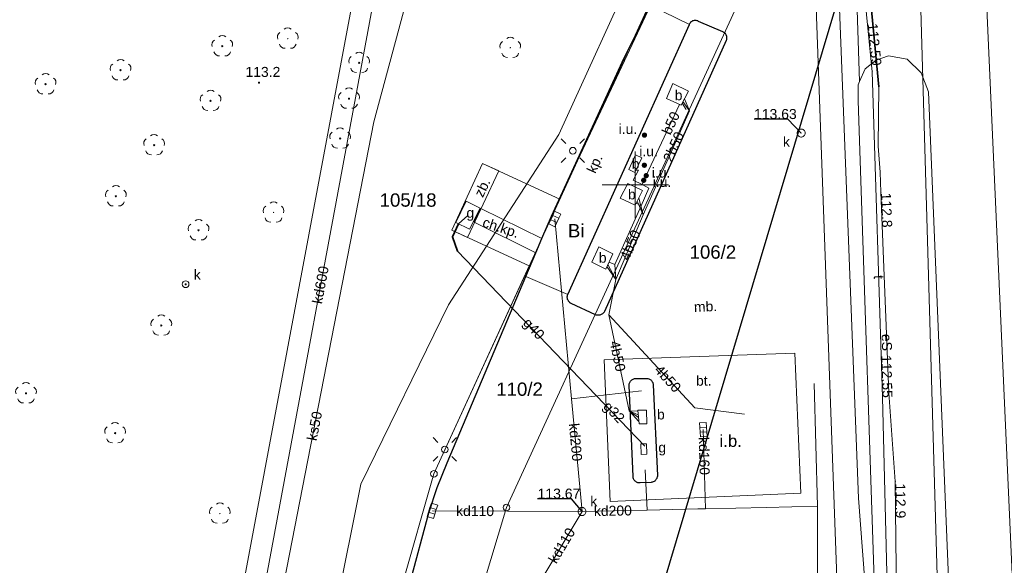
# Model space of a CAD drawing. Header units: centimetres. Extents: x 934830964 to 934860164, y -397494335 to -397452790.
# Tile 8 of 14: x 934848062 to 934855457, y -397468181 to -397464088. Entities that reach past the tile are written whole.
import ezdxf

# ---------------------------------------------------------------- set-up
doc = ezdxf.new("R2010")
doc.units = ezdxf.units.CM
doc.header["$LTSCALE"] = 0.1
doc.layers.add('0-1', color=2, linetype='Continuous', lineweight=5, true_color=0xffff00)
for name, color, linetype, lineweight in [('140-Punkty robocze', 7, 'Continuous', 25), ('202-punkt graniczny', 7, 'Continuous', 25), ('210-oznaczenie konturu użytku gruntowego', 7, 'Continuous', 25), ('211-numer działki ewidencyjnej', 7, 'Continuous', 25), ('218-kontur użytku gruntowego', 7, 'Continuous', 25), ('219-działka ewidencyjna', 7, 'Continuous', 25), ('chodnik (powierzchnia)', 7, 'Continuous', 25), ('chodnik (powierzchnia)-Atr17', 7, 'Continuous', 25), ('drzewo liściaste', 7, 'Continuous', 25), ('drzewo liściaste (punkt)', 7, 'Continuous', 25), ('inna budowla (powierzchnia)', 7, 'Continuous', 25), ('inna budowla (powierzchnia)-Atr17', 7, 'Continuous', 25), ('inne urządzenie techniczne - siec benzynowa (punkt)', 7, 'Continuous', 25), ('inne urządzenie techniczne - siec benzynowa (punkt)-Atr17', 7, 'Continuous', 25), ('jezdnia (powierzchnia)', 7, 'Continuous', 25), ('kratka ściekowa (punkt)', 7, 'Continuous', 25), ('krawężnik (linia)', 7, 'Continuous', 25), ('latarnia (punkt)', 7, 'Continuous', 25), ('Pieczątka na wyrysie', 7, 'Continuous', 25), ('pikieta naturalna', 7, 'Continuous', 25), ('pikieta naturalna-Atr2', 7, 'Continuous', 25), ('plac (powierzchnia)', 7, 'Continuous', 25), ('plac (powierzchnia)-Atr17', 7, 'Continuous', 25), ('przewód benzynowy (linia)', 7, 'Continuous', 25), ('przewód benzynowy (linia)-Atr1', 7, 'Continuous', 25), ('przewód elektroenergetyczny (linia)', 7, 'Continuous', 25), ('przewód elektroenergetyczny (linia)-Atr1', 7, 'Continuous', 25), ('przewód gazowy (linia)', 7, 'Continuous', 25), ('przewód gazowy (linia)-Atr1', 7, 'Continuous', 25), ('przewód kanalizacyjny (linia)', 7, 'Continuous', 25), ('przewód kanalizacyjny (linia)-Atr1', 7, 'Continuous', 25), ('przewód telekomunikacyjny (linia)', 7, 'Continuous', 25), ('przewód telekomunikacyjny (linia)-Atr1', 7, 'Continuous', 25), ('przewód wodociągowy (linia)', 7, 'Continuous', 25), ('punkt o określonej wysokości (sieć elektroenergetyczna)', 7, 'Continuous', 25), ('punkt o określonej wysokości (sieć elektroenergetyczna)-Atr2', 7, 'Continuous', 25), ('punkt o określonej wysokości (sieć kanalizacyjna)', 7, 'Continuous', 25), ('punkt o określonej wysokości (sieć kanalizacyjna)-Atr2', 7, 'Continuous', 25), ('punkt o określonej wysokości (sieć telekomunikacyjna)', 7, 'Continuous', 25), ('punkt o określonej wysokości (sieć telekomunikacyjna)-Atr2', 7, 'Continuous', 25), ('rura ochronna - przewód elektroenergetyczny (linia)', 7, 'Continuous', 25), ('rura ochronna - przewód gazowy (linia)', 7, 'Continuous', 25), ('studnia kanalizacyjna', 7, 'Continuous', 25), ('studnia kanalizacyjna-Atr17', 7, 'Continuous', 25), ('szafa gazowa (powierzchnia)', 7, 'Continuous', 25), ('szafa gazowa (powierzchnia)-Atr17', 7, 'Continuous', 25), ('Wstawianie ramki sekcyjnej z opisem', 7, 'Continuous', 25), ('właz - siec benzynowa (powierzchnia)', 7, 'Continuous', 25), ('właz - siec benzynowa (powierzchnia)-Atr17', 7, 'Continuous', 25), ('właz - siec gazowa (powierzchnia)', 7, 'Continuous', 25), ('właz - siec gazowa (powierzchnia)-Atr17', 7, 'Continuous', 25), ('właz - siec kanalizacyjna (powierzchnia)', 7, 'Continuous', 25), ('właz - siec kanalizacyjna (powierzchnia)-Atr17', 7, 'Continuous', 25), ('zbiornik - przewód gazowy (powierzchnia)', 7, 'Continuous', 25), ('zbiornik - przewód gazowy (powierzchnia)-Atr17', 7, 'Continuous', 25)]:
    doc.layers.add(name, color=color, linetype=linetype, lineweight=lineweight)
doc.styles.add('Arial', font='arial.ttf')

# ---------------------------------------------------------------- blocks, each defined once
blk = doc.blocks.new('202')
at = {"layer": '0-1', "color": 7, "linetype": 'Continuous', "lineweight": 5, "transparency": 33554687}
blk.add_circle((0, 0), 25, dxfattribs=at)
blk = doc.blocks.new('OP021')
at = {"layer": '0-1', "linetype": 'Continuous', "lineweight": 0, "transparency": 33554687}
h = blk.add_hatch(color=7, dxfattribs=at)
edge = h.paths.add_edge_path()
edge.add_arc((0, 0), 5, 270, 360, ccw=False)
edge.add_arc((0, 0), 5, 180, 270, ccw=False)
edge.add_arc((0, 0), 5, 90, 180, ccw=False)
edge.add_arc((0, 0), 5, 0, 90, ccw=False)
at = {"layer": '0-1', "color": 7, "linetype": 'Continuous', "lineweight": 13, "transparency": 33554687}
for centre, start, end in [((0, 40), 49.272, 130.728), ((-38, 12.4), 121.308, 202.548), ((38, 12.4), 337.452, 58.692), ((-23.5, -32.4), 193.221, 274.871), ((23.5, -32.4), 265.129, 346.779)]:
    blk.add_arc(centre, 40, start, end, dxfattribs=at)
blk = doc.blocks.new('US05')
at = {"layer": '0-1', "color": 7, "linetype": 'Continuous', "lineweight": 13, "transparency": 33554687}
for p, q in [((-52.5, -25), (-52.5, 25)), ((-52.5, 25), (-17.5, 25)), ((-17.5, -25), (-17.5, 25)), ((-17.5, 25), (17.5, 25)), ((17.5, -25), (17.5, 25)), ((17.5, 25), (52.5, 25)), ((52.5, -25), (52.5, 25)), ((-52.5, -25), (-17.5, -25)), ((-17.5, -25), (17.5, -25)), ((17.5, -25), (52.5, -25))]:
    blk.add_line(p, q, dxfattribs=at)
blk = doc.blocks.new('SM01')
at = {"layer": '0-1', "color": 7, "linetype": 'Continuous', "lineweight": 13, "transparency": 33554687}
for p, q in [((-53, 53.1), (-88.3, 88.4)), ((53.1, 53.1), (88.4, 88.4)), ((-53, -53), (-88.3, -88.3)), ((53.1, -53), (88.4, -88.3))]:
    blk.add_line(p, q, dxfattribs=at)
blk.add_circle((0, 0), 25, dxfattribs=at)
blk = doc.blocks.new('PW01')
at = {"layer": '0-1', "linetype": 'Continuous', "lineweight": 0, "transparency": 33554687}
h = blk.add_hatch(color=7, dxfattribs=at)
edge = h.paths.add_edge_path()
edge.add_arc((0, 0), 4.5, 270, 360, ccw=False)
edge.add_arc((0, 0), 4.5, 180, 270, ccw=False)
edge.add_arc((0, 0), 4.5, 90, 180, ccw=False)
edge.add_arc((0, 0), 4.5, 0, 90, ccw=False)
blk = doc.blocks.new('US31')
at = {"layer": '0-1', "linetype": 'Continuous', "lineweight": 0, "transparency": 33554687}
h = blk.add_hatch(color=7, dxfattribs=at)
edge = h.paths.add_edge_path()
edge.add_arc((0, 0), 20, 270, 360, ccw=False)
edge.add_arc((0, 0), 20, 180, 270, ccw=False)
edge.add_arc((0, 0), 20, 90, 180, ccw=False)
edge.add_arc((0, 0), 20, 0, 90, ccw=False)
edge.add_line((20, 0), (20, 0))
blk = doc.blocks.new('PIKIETA')
at = {"layer": '0-1', "color": 7, "linetype": 'Continuous', "lineweight": 5, "transparency": 33554687}
blk.add_circle((0, 0), 4.5, dxfattribs=at)
blk = doc.blocks.new('US15')
at = {"layer": '0-1', "color": 7, "linetype": 'Continuous', "lineweight": 13, "transparency": 33554687}
blk.add_circle((0, 0), 25, dxfattribs=at)

msp = doc.modelspace()

# ---------------------------------------------------------------- linework, layer by layer
at = {"layer": '218-kontur użytku gruntowego', "color": 3, "linetype": 'Continuous', "lineweight": 18, "true_color": 0x00ff00, "transparency": 33554687}
for p, q in [((934854001, -397462779.9), (934851718, -397467747.9)), ((934853329, -397462798.9), (934852119, -397465434.9)), ((934854267, -397470178.9), (934854001, -397462779.9)), ((934851537, -397465167.9), (934851308, -397465666.9)), ((934852119, -397465434.9), (934851537, -397465167.9)), ((934851308, -397465666.9), (934851889, -397465934.9)), ((934851889, -397465934.9), (934851173, -397467494.9)), ((934851173, -397467494.9), (934850373, -397470291.9)), ((934851718, -397467747.9), (934850952, -397470274.9))]:
    msp.add_line(p, q, dxfattribs=at)
at = {"layer": '219-działka ewidencyjna', "color": 7, "linetype": 'Continuous', "lineweight": 18, "transparency": 33554687}
for p, q in [((934854975, -397469045.9), (934854791, -397462651.9)), ((934851173, -397467494.9), (934853329, -397462798.9)), ((934851718, -397467747.9), (934854001, -397462779.9)), ((934854267, -397470178.9), (934854001, -397462779.9)), ((934849369, -397470319.9), (934850763, -397462868.9)), ((934850373, -397470291.9), (934851173, -397467494.9)), ((934851718, -397467747.9), (934850952, -397470274.9))]:
    msp.add_line(p, q, dxfattribs=at)
at = {"layer": 'chodnik (powierzchnia)', "color": 7, "linetype": 'Continuous', "lineweight": 18, "transparency": 33554687, "flags": 128}
msp.add_lwpolyline([(934851939, -397465837.9), (934851474, -397465606.9), (934851526, -397465504.9), (934851983, -397465729.9)], close=True, dxfattribs=at)
at = {"layer": 'inna budowla (powierzchnia)', "color": 7, "linetype": 'Continuous', "lineweight": 18, "transparency": 33554687, "flags": 128}
msp.add_lwpolyline([(934852451, -397466640.9), (934853884, -397466588.9), (934853928, -397467640.9), (934852496, -397467701.9)], close=True, dxfattribs=at)
at = {"layer": 'jezdnia (powierzchnia)', "color": 7, "linetype": 'Continuous', "lineweight": 18, "transparency": 33554687, "flags": 128}
msp.add_lwpolyline([(934855240, -397455471.9), (934855003, -397455482.9), (934855245, -397462209.9), (934855540, -397468807.9), (934855725, -397468536.9), (934855752, -397468349.9)], close=True, dxfattribs=at)
msp.add_lwpolyline([(934855343, -397473160.9), (934855233, -397471655.9), (934855206, -397471304.9), (934855165, -397471003.9), (934855083, -397470767.9), (934854940, -397470549.9), (934854780, -397470373.9), (934854565, -397470197.9), (934854597, -397469000.9), (934854678, -397469039.9), (934854724, -397469053.9), (934854785, -397469055.9), (934854875, -397469033.9), (934854996, -397468953.9), (934855043, -397468863.9), (934855057, -397468763.9), (934854886, -397464628.9), (934854832, -397464485.9), (934854728, -397464383.9), (934854586, -397464358.9), (934854493, -397464390.9), (934854411, -397464456.9), (934854368, -397464550.9), (934854315, -397462860.9)], dxfattribs=at)
at = {"layer": 'krawężnik (linia)', "color": 7, "linetype": 'Continuous', "lineweight": 25, "transparency": 33554687, "flags": 128}
msp.add_lwpolyline([(934854519, -397470172.9), (934854424, -397470138.9), (934854322, -397470121.9), (934851502, -397470202.9), (934851304, -397470182.9), (934851106, -397470147.9), (934850910, -397470099.9), (934850529, -397469980.9), (934850609, -397469685.9), (934850992, -397468316.9), (934851134, -397467788.9), (934851198, -397467597.9), (934851271, -397467412.9), (934851863, -397466014.9), (934851939, -397465837.9), (934851983, -397465729.9), (934852055, -397465560.9), (934852602, -397464372.9), (934852799, -397463981.9)], dxfattribs=at)
for points in [[(934852386, -397466302.9), (934852204, -397466216.9), (934852199, -397466213.9), (934852194, -397466210.9), (934852190, -397466206.9), (934852186, -397466202.9), (934852183, -397466197.9), (934852180, -397466192.9), (934852177, -397466187.9), (934852176, -397466182.9), (934852175, -397466176.9), (934852174, -397466170.9), (934852174, -397466165.9), (934852175, -397466159.9), (934852177, -397466153.9), (934852179, -397466148.9), (934853091, -397464124.9), (934853093, -397464118.9), (934853096, -397464113.9), (934853099, -397464108.9), (934853103, -397464104.9), (934853107, -397464100.9), (934853112, -397464097.9), (934853117, -397464094.9), (934853123, -397464092.9), (934853129, -397464091.9), (934853135, -397464091.9), (934853140, -397464091.9), (934853146, -397464092.9), (934853152, -397464094.9), (934853157, -397464097.9), (934853341, -397464175.9), (934853346, -397464178.9), (934853351, -397464181.9), (934853355, -397464185.9), (934853359, -397464189.9), (934853362, -397464194.9), (934853365, -397464199.9), (934853368, -397464204.9), (934853369, -397464209.9), (934853371, -397464215.9), (934853371, -397464221.9), (934853371, -397464226.9), (934853370, -397464232.9), (934853369, -397464238.9), (934853367, -397464243.9), (934852454, -397466277.9), (934852451, -397466282.9), (934852447, -397466286.9), (934852443, -397466290.9), (934852439, -397466293.9), (934852434, -397466296.9), (934852429, -397466299.9), (934852424, -397466301.9), (934852419, -397466303.9), (934852414, -397466304.9), (934852408, -397466305.9), (934852402, -397466305.9), (934852397, -397466304.9), (934852391, -397466303.9)], [(934852639, -397466832.9), (934852639, -397466826.9), (934852640, -397466820.9), (934852641, -397466814.9), (934852643, -397466808.9), (934852646, -397466803.9), (934852650, -397466798.9), (934852654, -397466793.9), (934852658, -397466789.9), (934852663, -397466786.9), (934852668, -397466783.9), (934852674, -397466781.9), (934852680, -397466780.9), (934852686, -397466779.9), (934852768, -397466778.9), (934852774, -397466778.9), (934852780, -397466779.9), (934852786, -397466781.9), (934852791, -397466783.9), (934852797, -397466786.9), (934852801, -397466789.9), (934852806, -397466794.9), (934852810, -397466798.9), (934852813, -397466803.9), (934852816, -397466808.9), (934852818, -397466814.9), (934852819, -397466820.9), (934852820, -397466826.9), (934852851, -397467507.9), (934852851, -397467513.9), (934852850, -397467519.9), (934852848, -397467525.9), (934852846, -397467530.9), (934852843, -397467535.9), (934852839, -397467540.9), (934852835, -397467545.9), (934852831, -397467549.9), (934852826, -397467552.9), (934852820, -397467555.9), (934852815, -397467557.9), (934852809, -397467558.9), (934852803, -397467559.9), (934852721, -397467563.9), (934852715, -397467563.9), (934852710, -397467562.9), (934852704, -397467561.9), (934852699, -397467559.9), (934852694, -397467556.9), (934852689, -397467553.9), (934852684, -397467550.9), (934852681, -397467546.9), (934852677, -397467541.9), (934852674, -397467536.9), (934852672, -397467531.9), (934852670, -397467525.9), (934852669, -397467520.9), (934852669, -397467514.9)]]:
    msp.add_lwpolyline(points, close=True, dxfattribs=at)
at = {"layer": 'Pieczątka na wyrysie', "color": 5, "linetype": 'Continuous', "lineweight": 25, "true_color": 0x0000ff, "transparency": 33554687, "flags": 128}
msp.add_lwpolyline([(934833914, -397472224.9), (934841746, -397475435.9), (934849189, -397480726.9), (934855187, -397460653.9), (934854728, -397458784.9), (934847073, -397456102.9), (934844109, -397460865.9), (934841076, -397460689.9), (934838077, -397463475.9), (934836983, -397465663.9)], close=True, dxfattribs=at)
at = {"layer": 'plac (powierzchnia)', "color": 7, "linetype": 'Continuous', "lineweight": 18, "transparency": 33554687, "flags": 128}
for points in [[(934854315, -397462860.9), (934854368, -397464550.9), (934854360, -397464575.9), (934854359, -397464696.9), (934854496, -397468813.9)], [(934850992, -397468316.9), (934851134, -397467788.9), (934851198, -397467597.9), (934851271, -397467412.9), (934851863, -397466014.9), (934852179, -397466148.9), (934852177, -397466154.9), (934852175, -397466160.9), (934852174, -397466166.9), (934852174, -397466172.9), (934852175, -397466178.9), (934852176, -397466184.9), (934852179, -397466190.9), (934852181, -397466196.9), (934852185, -397466201.9), (934852189, -397466205.9), (934852194, -397466209.9), (934852199, -397466213.9), (934852204, -397466216.9), (934852386, -397466302.9), (934852392, -397466303.9), (934852398, -397466304.9), (934852404, -397466305.9), (934852410, -397466304.9), (934852416, -397466304.9), (934852422, -397466302.9), (934852427, -397466300.9), (934852433, -397466297.9), (934852438, -397466294.9), (934852442, -397466291.9), (934852447, -397466286.9), (934852451, -397466282.9), (934852454, -397466277.9), (934853367, -397464243.9), (934853369, -397464237.9), (934853370, -397464231.9), (934853371, -397464225.9), (934853371, -397464219.9), (934853370, -397464213.9), (934853369, -397464207.9), (934853366, -397464201.9), (934853364, -397464195.9), (934853360, -397464190.9), (934853356, -397464186.9), (934853351, -397464182.9), (934853346, -397464178.9), (934853341, -397464175.9), (934853157, -397464097.9), (934853134, -397464091.9), (934853118, -397464094.9), (934853099, -397464108.9), (934853091, -397464124.9), (934852799, -397463981.9)]]:
    msp.add_lwpolyline(points, dxfattribs=at)
for points in [[(934852799, -397463981.9), (934853091, -397464124.9), (934852179, -397466148.9), (934851863, -397466014.9), (934851939, -397465837.9), (934851983, -397465729.9), (934852055, -397465560.9)], [(934852451, -397466640.9), (934853884, -397466588.9), (934853928, -397467640.9), (934852496, -397467701.9)]]:
    msp.add_lwpolyline(points, close=True, dxfattribs=at)
at = {"layer": 'przewód benzynowy (linia)', "color": 7, "linetype": 'Continuous', "lineweight": 18, "transparency": 33554687}
for p, q in [((934853054, -397464680.9), (934853093, -397464771.9)), ((934853068, -397464761.9), (934853036, -397464714.9)), ((934853043, -397464700.9), (934853093, -397464771.9)), ((934852692, -397465464.9), (934852728, -397465483.9)), ((934852743, -397465552.9), (934852700, -397465448.9)), ((934852743, -397465552.9), (934852711, -397465427.9)), ((934852538, -397466036.9), (934852743, -397465552.9)), ((934852538, -397466036.9), (934852472, -397465939.9)), ((934852538, -397466036.9), (934852480, -397465923.9)), ((934852532, -397465923.9), (934852488, -397465905.9)), ((934852538, -397466036.9), (934852486, -397466301.9)), ((934852486, -397466301.9), (934852639, -397467021.9)), ((934852705, -397467023.9), (934852639, -397467021.9)), ((934852707, -397467051.9), (934852639, -397467021.9)), ((934852709, -397467072.9), (934852639, -397467021.9)), ((934852711, -397467102.9), (934852639, -397467021.9))]:
    msp.add_line(p, q, dxfattribs=at)
at = {"layer": 'przewód benzynowy (linia)', "color": 7, "linetype": 'Continuous', "lineweight": 18, "transparency": 33554687, "flags": 128}
for points in [[(934853018, -397464723.9), (934852767, -397465257.9), (934852748, -397465292.9), (934852737, -397465323.9), (934852786, -397465351.9), (934852728, -397465483.9), (934852532, -397465923.9), (934852538, -397466036.9)], [(934852743, -397465552.9), (934853025, -397464923.9), (934853093, -397464771.9)], [(934852737, -397465323.9), (934852669, -397465290.9), (934852710, -397465216.9), (934852691, -397465215.9)], [(934852486, -397466301.9), (934853131, -397466999.9), (934853505, -397467047.9)]]:
    msp.add_lwpolyline(points, dxfattribs=at)
at = {"layer": 'przewód elektroenergetyczny (linia)', "color": 1, "linetype": 'Continuous', "lineweight": 18, "true_color": 0xff0000, "transparency": 33554687, "flags": 128}
msp.add_lwpolyline([(934854303, -397462390.9), (934854514, -397464591.9), (934854510, -397465036.9), (934854524, -397465232.9), (934854530, -397465381.9), (934854588, -397466886.9), (934854638, -397467553.9), (934854650, -397468630.9), (934854654, -397468920.9), (934854703, -397470696.9), (934854674, -397470876.9), (934854560, -397471099.9), (934854563, -397471620.9), (934854586, -397471954.9), (934854679, -397472334.9), (934854772, -397472789.9)], dxfattribs=at)
at = {"layer": 'przewód gazowy (linia)', "color": 40, "linetype": 'Continuous', "lineweight": 18, "true_color": 0xffbf00, "transparency": 33554687, "flags": 128}
for points in [[(934852756, -397467287.9), (934851349, -397465823.9), (934851311, -397465715.9), (934851358, -397465619.9), (934851428, -397465555.9)], [(934851428, -397465555.9), (934851358, -397465619.9), (934851311, -397465715.9), (934851349, -397465823.9), (934852756, -397467287.9)]]:
    msp.add_lwpolyline(points, dxfattribs=at)
at = {"layer": 'przewód kanalizacyjny (linia)', "color": 34, "linetype": 'Continuous', "lineweight": 18, "true_color": 0x994c00, "transparency": 33554687}
for p, q in [((934852206, -397466931.9), (934852732, -397466872.9)), ((934853196, -397467162.9), (934853213, -397467756.9)), ((934852775, -397467766.9), (934852758, -397467465.9)), ((934852285, -397467777.9), (934851161, -397467772.9)), ((934852285, -397467777.9), (934851954, -397468333.9))]:
    msp.add_line(p, q, dxfattribs=at)
at = {"layer": 'przewód kanalizacyjny (linia)', "color": 34, "linetype": 'Continuous', "lineweight": 18, "true_color": 0x994c00, "transparency": 33554687, "flags": 128}
for points in [[(934853292, -397456081.9), (934853358, -397456121.9), (934853360, -397456159.9), (934852417, -397459370.9), (934851569, -397461708.9), (934850722, -397464852.9), (934849791, -397469622.9), (934849878, -397469712.9), (934852052, -397469651.9), (934852159, -397469590.9), (934852206, -397469494.9), (934852122, -397469433.9)], [(934854149, -397461880.9), (934853919, -397462177.9), (934853416, -397462952.9), (934850893, -397463003.9), (934849644, -397469718.9), (934850752, -397469869.9), (934850708, -397470084.9)], [(934852080, -397465582.9), (934852206, -397466931.9), (934852285, -397467777.9), (934852775, -397467766.9), (934853154, -397467757.9), (934853213, -397467756.9), (934853668, -397467746.9), (934854053, -397467737.9)], [(934854028, -397466816.9), (934854053, -397467737.9), (934854053, -397468716.9), (934854053, -397469971.9), (934853654, -397469945.9), (934851509, -397469804.9), (934851060, -397469774.9)]]:
    msp.add_lwpolyline(points, dxfattribs=at)
at = {"layer": 'przewód telekomunikacyjny (linia)', "color": 30, "linetype": 'Continuous', "lineweight": 18, "true_color": 0xff7f00, "transparency": 33554687, "flags": 128}
for points in [[(934852825, -397470450.9), (934852822, -397470342.9), (934853341, -397470319.9), (934854105, -397470437.9), (934854268, -397470486.9), (934854337, -397470584.9), (934854606, -397470814.9), (934854631, -397470567.9), (934854542, -397466918.9), (934854465, -397464478.9), (934854247, -397462275.9), (934854093, -397461860.9), (934854337, -397460976.9), (934854226, -397459584.9), (934854152, -397458259.9), (934854059, -397455688.9), (934853902, -397454513.9), (934853881, -397454009.9), (934853017, -397453322.9), (934853094.7, -397452834.9)], [(934848240, -397477124.9), (934848148, -397476402.9), (934848507, -397475167.9), (934849253, -397473341.9), (934849781, -397471573.9), (934849905, -397470549.9), (934850439, -397468494.9), (934850623, -397467571.9), (934851283, -397466227.9), (934852112, -397464948.9), (934852715, -397463625.9), (934853821, -397461694.9), (934854192, -397459556.9), (934854122, -397455264.9)]]:
    msp.add_lwpolyline(points, dxfattribs=at)
at = {"layer": 'przewód wodociągowy (linia)', "color": 5, "linetype": 'Continuous', "lineweight": 18, "true_color": 0x0000ff, "transparency": 33554687, "flags": 128}
msp.add_lwpolyline([(934853915, -397454847.9), (934853995, -397456771.9), (934854099, -397459654.9), (934854023, -397461408.9), (934854219, -397464004.9), (934854362, -397467678.9), (934854520, -397469750.9), (934854469, -397469807.9)], dxfattribs=at)
at = {"layer": 'punkt o określonej wysokości (sieć kanalizacyjna)-Atr2', "color": 7, "linetype": 'Continuous', "lineweight": 25, "transparency": 33554687, "flags": 128}
for points in [[(934853931, -397464937.9), (934853830, -397464834.9), (934853577, -397464834.9)], [(934852285, -397467777.9), (934852205, -397467682.9), (934851951.5, -397467682.9)]]:
    msp.add_lwpolyline(points, dxfattribs=at)
at = {"layer": 'rura ochronna - przewód elektroenergetyczny (linia)', "color": 1, "linetype": 'Continuous', "lineweight": 35, "true_color": 0xff0000, "transparency": 33554687, "flags": 128}
msp.add_lwpolyline([(934854514, -397464591.9), (934854303, -397462390.9), (934854297, -397462307.9)], dxfattribs=at)
at = {"layer": 'rura ochronna - przewód gazowy (linia)', "color": 40, "linetype": 'Continuous', "lineweight": 35, "true_color": 0xffbf00, "transparency": 33554687, "flags": 128}
msp.add_lwpolyline([(934851428, -397465555.9), (934851358, -397465619.9), (934851311, -397465715.9), (934851349, -397465823.9), (934852756, -397467287.9)], dxfattribs=at)
at = {"layer": 'szafa gazowa (powierzchnia)', "color": 7, "linetype": 'Continuous', "lineweight": 18, "transparency": 33554687, "flags": 128}
msp.add_lwpolyline([(934851414, -397465449.9), (934851520, -397465501.9), (934851440, -397465659.9), (934851336, -397465608.9)], close=True, dxfattribs=at)
at = {"layer": 'Wstawianie ramki sekcyjnej z opisem', "color": 7, "linetype": 'Continuous', "lineweight": 13, "transparency": 33554687}
for p, q in [((934852685, -397465576.9), (934852685, -397465076.9)), ((934852435, -397465326.9), (934852935, -397465326.9))]:
    msp.add_line(p, q, dxfattribs=at)
at = {"layer": 'właz - siec benzynowa (powierzchnia)', "color": 7, "linetype": 'Continuous', "lineweight": 18, "transparency": 33554687, "flags": 128}
for points in [[(934852919, -397464678.9), (934852967, -397464566.9), (934853084, -397464622.9), (934853029, -397464728.9)], [(934852637, -397465210.9), (934852686, -397465101.9), (934852735, -397465124.9), (934852682, -397465234.9)], [(934852571, -397465425.9), (934852629, -397465315.9), (934852740, -397465369.9), (934852685, -397465478.9)], [(934852358, -397465907.9), (934852410, -397465792.9), (934852517, -397465843.9), (934852463, -397465959.9)], [(934852713, -397467120.9), (934852704, -397467016.9), (934852768, -397467016.9), (934852772, -397467119.9)]]:
    msp.add_lwpolyline(points, close=True, dxfattribs=at)
at = {"layer": 'właz - siec gazowa (powierzchnia)', "color": 7, "linetype": 'Continuous', "lineweight": 18, "transparency": 33554687, "flags": 128}
msp.add_lwpolyline([(934852730, -397467349.9), (934852727, -397467270.9), (934852769, -397467268.9), (934852772, -397467346.9)], close=True, dxfattribs=at)
at = {"layer": 'właz - siec kanalizacyjna (powierzchnia)', "color": 7, "linetype": 'Continuous', "lineweight": 18, "transparency": 33554687, "flags": 128}
for points in [[(934853961, -397464937.9), (934853960, -397464943.9), (934853958, -397464949.9), (934853955, -397464955.9), (934853951, -397464959.9), (934853946, -397464963.9), (934853940, -397464966.9), (934853934, -397464967.9), (934853928, -397464967.9), (934853922, -397464966.9), (934853916, -397464963.9), (934853911, -397464959.9), (934853907, -397464955.9), (934853904, -397464949.9), (934853902, -397464943.9), (934853901, -397464937.9), (934853902, -397464931.9), (934853904, -397464925.9), (934853907, -397464919.9), (934853911, -397464915.9), (934853916, -397464911.9), (934853922, -397464908.9), (934853928, -397464907.9), (934853934, -397464907.9), (934853940, -397464908.9), (934853946, -397464911.9), (934853951, -397464915.9), (934853955, -397464919.9), (934853958, -397464925.9), (934853960, -397464931.9)], [(934852315, -397467777.9), (934852314, -397467783.9), (934852312, -397467789.9), (934852309, -397467795.9), (934852305, -397467799.9), (934852300, -397467803.9), (934852294, -397467806.9), (934852288, -397467807.9), (934852282, -397467807.9), (934852276, -397467806.9), (934852270, -397467803.9), (934852265, -397467799.9), (934852261, -397467795.9), (934852258, -397467789.9), (934852256, -397467783.9), (934852255, -397467777.9), (934852256, -397467771.9), (934852258, -397467765.9), (934852261, -397467759.9), (934852265, -397467755.9), (934852270, -397467751.9), (934852276, -397467748.9), (934852282, -397467747.9), (934852288, -397467747.9), (934852294, -397467748.9), (934852300, -397467751.9), (934852305, -397467755.9), (934852309, -397467759.9), (934852312, -397467765.9), (934852314, -397467771.9)]]:
    msp.add_lwpolyline(points, close=True, dxfattribs=at)
at = {"layer": 'zbiornik - przewód gazowy (powierzchnia)', "color": 40, "linetype": 'Continuous', "lineweight": 18, "true_color": 0xffbf00, "transparency": 33554687, "flags": 128}
msp.add_lwpolyline([(934851537, -397465167.9), (934851659, -397465222.9), (934851426, -397465720.9), (934851308, -397465666.9)], close=True, dxfattribs=at)

# ---------------------------------------------------------------- block references
at = {"layer": '140-Punkty robocze', "color": 7, "transparency": 33554687}
for p in [(934849583, -397464286.9), (934848819, -397464466.9), (934850611, -397464410.9), (934848256, -397464571.9), (934849859, -397464559.9), (934850535, -397464679.9), (934849495, -397464696.9), (934850468, -397464978.9), (934849071, -397465028.9), (934848784, -397465412.9), (934849405, -397465667.9), (934849308, -397466072.9), (934849125, -397466381.9), (934848109, -397466890.9), (934848778, -397467189.9)]:
    msp.add_blockref('PIKIETA', p, dxfattribs=at)
at = {"layer": '202-punkt graniczny', "color": 7, "transparency": 33554687}
for p in [(934851173, -397467494.9), (934851718, -397467747.9)]:
    msp.add_blockref('202', p, dxfattribs=at)
at = {"layer": 'drzewo liściaste', "color": 94, "true_color": 0x009900, "transparency": 33554687}
for p in [(934849583, -397464286.9), (934848819, -397464466.9), (934850611, -397464410.9), (934848256, -397464571.9), (934850535, -397464679.9), (934849495, -397464696.9), (934850468, -397464978.9), (934849071, -397465028.9), (934848784, -397465412.9), (934849405, -397465667.9), (934849125, -397466381.9), (934848109, -397466890.9), (934848778, -397467189.9)]:
    msp.add_blockref('OP021', p, dxfattribs=at)
at = {"layer": 'drzewo liściaste (punkt)', "color": 94, "true_color": 0x009900, "transparency": 33554687}
for p in [(934850075, -397464229.9), (934851746, -397464297.9), (934849968, -397465533.9), (934849565, -397467792.9)]:
    msp.add_blockref('OP021', p, dxfattribs=at)
at = {"layer": 'inne urządzenie techniczne - siec benzynowa (punkt)', "color": 7, "transparency": 33554687}
for p in [(934852754, -397464953.9), (934852753, -397465179.9), (934852748, -397465292.9), (934852767, -397465257.9)]:
    msp.add_blockref('US31', p, dxfattribs=at)
at = {"layer": 'kratka ściekowa (punkt)', "color": 7, "transparency": 33554687}
for p, rotation in [((934852080, -397465582.9), 65.282), ((934853196, -397467162.9), 92.89900000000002), ((934851161, -397467772.9), 252.14)]:
    msp.add_blockref('US05', p, dxfattribs=dict(at, rotation=rotation))
at = {"layer": 'latarnia (punkt)', "color": 7, "transparency": 33554687}
for p in [(934852216, -397465070.9), (934851254, -397467311.9)]:
    msp.add_blockref('SM01', p, dxfattribs=at)
at = {"layer": 'pikieta naturalna', "color": 7, "transparency": 33554687}
msp.add_blockref('PW01', (934849859, -397464559.9), dxfattribs=at)
at = {"layer": 'punkt o określonej wysokości (sieć elektroenergetyczna)', "color": 1, "true_color": 0xff0000, "transparency": 33554687}
for p in [(934854530, -397465381.9), (934854638, -397467553.9)]:
    msp.add_blockref('PW01', p, dxfattribs=at)
at = {"layer": 'punkt o określonej wysokości (sieć kanalizacyjna)', "color": 34, "true_color": 0x994c00, "transparency": 33554687}
for p in [(934853931, -397464937.9), (934852285, -397467777.9)]:
    msp.add_blockref('PW01', p, dxfattribs=at)
at = {"layer": 'punkt o określonej wysokości (sieć telekomunikacyjna)', "color": 30, "true_color": 0xff7f00, "transparency": 33554687}
for p in [(934854465, -397464478.9), (934854542, -397466918.9)]:
    msp.add_blockref('PW01', p, dxfattribs=at)
at = {"layer": 'studnia kanalizacyjna', "color": 34, "true_color": 0x994c00, "transparency": 33554687}
msp.add_blockref('US15', (934849308, -397466072.9), dxfattribs=at)

# ---------------------------------------------------------------- texts
at = {"layer": '210-oznaczenie konturu użytku gruntowego', "color": 3, "true_color": 0x00ff00, "transparency": 33554687, "insert": (934852179, -397465620.9), "char_height": 100, "attachment_point": 1, "line_spacing_factor": 0.25, "style": 'Arial'}
msp.add_mtext('Bi', dxfattribs=at)
at = {"layer": '211-numer działki ewidencyjnej', "color": 7, "transparency": 33554687, "char_height": 100, "attachment_point": 1, "line_spacing_factor": 0.25, "style": 'Arial'}
for s, insert in [('105/18', (934850765, -397465390.9)), ('106/2', (934853093, -397465780.9)), ('110/2', (934851641, -397466809.9))]:
    msp.add_mtext(s, dxfattribs=dict(at, insert=insert))
at = {"layer": 'chodnik (powierzchnia)-Atr17', "color": 7, "transparency": 33554687, "insert": (934851554.6, -397465567.7), "char_height": 75, "attachment_point": 1, "rotation": 341.672, "line_spacing_factor": 0.25, "style": 'Arial'}
msp.add_mtext('ch.kp.', dxfattribs=at)
at = {"layer": 'inna budowla (powierzchnia)-Atr17', "color": 7, "transparency": 33554687, "insert": (934853318, -397467202.9), "char_height": 90, "attachment_point": 1, "line_spacing_factor": 0.25, "style": 'Arial'}
msp.add_mtext('i.b.', dxfattribs=at)
at = {"layer": 'inne urządzenie techniczne - siec benzynowa (punkt)-Atr17', "color": 7, "transparency": 33554687, "char_height": 75, "attachment_point": 1, "line_spacing_factor": 0.25, "style": 'Arial'}
for insert in [(934852560, -397464869.9), (934852715, -397465036.9), (934852809, -397465196.9), (934852816, -397465267.9)]:
    msp.add_mtext('i.u.', dxfattribs=dict(at, insert=insert))
at = {"layer": 'pikieta naturalna-Atr2', "color": 7, "transparency": 33554687, "insert": (934849757, -397464441.9), "char_height": 75, "attachment_point": 1, "line_spacing_factor": 0.25, "style": 'Arial'}
msp.add_mtext('113.2', dxfattribs=at)
at = {"layer": 'plac (powierzchnia)-Atr17', "color": 7, "transparency": 33554687, "char_height": 75, "attachment_point": 1, "line_spacing_factor": 0.25, "style": 'Arial'}
for s, insert, rotation in [('kp.', (934852316.7, -397465216), 65.714), ('mb.', (934853123.8, -397466206), 2.468)]:
    msp.add_mtext(s, dxfattribs=dict(at, insert=insert, rotation=rotation))
at = {"layer": 'plac (powierzchnia)-Atr17', "color": 7, "transparency": 33554687, "insert": (934853141, -397466758.9), "char_height": 75, "attachment_point": 1, "line_spacing_factor": 0.25, "style": 'Arial'}
msp.add_mtext('bt.', dxfattribs=at)
at = {"layer": 'przewód benzynowy (linia)-Atr1', "color": 7, "transparency": 33554687, "char_height": 75, "attachment_point": 4, "line_spacing_factor": 0.25, "style": 'Arial'}
for s, insert, rotation in [('b50', (934852915, -397464942.9), 64.824), ('2b50', (934852925, -397465147.9), 65.852), ('4b50', (934852602, -397465885.9), 67.045), ('4b50', (934852528, -397466497.9), 281.997), ('4b50', (934852850, -397466695.9), 312.74)]:
    msp.add_mtext(s, dxfattribs=dict(at, insert=insert, rotation=rotation))
at = {"layer": 'przewód elektroenergetyczny (linia)-Atr1', "color": 1, "true_color": 0xff0000, "transparency": 33554687, "insert": (934854571, -397466444.9), "char_height": 75, "attachment_point": 4, "rotation": 272.207, "line_spacing_factor": 0.25, "style": 'Arial'}
msp.add_mtext('eS', dxfattribs=at)
at = {"layer": 'przewód gazowy (linia)-Atr1', "color": 7, "transparency": 33554687, "char_height": 75, "attachment_point": 4, "rotation": 313.862, "line_spacing_factor": 0.25, "style": 'Arial'}
for s, insert in [('g40', (934851855, -397466350.9)), ('g32', (934852457, -397466976.9))]:
    msp.add_mtext(s, dxfattribs=dict(at, insert=insert))
at = {"layer": 'przewód kanalizacyjny (linia)-Atr1', "color": 34, "true_color": 0x994c00, "transparency": 33554687, "char_height": 75, "attachment_point": 4, "line_spacing_factor": 0.25, "style": 'Arial'}
for s, insert, rotation in [('kd600', (934850295, -397466217.9), 79.463), ('ks50', (934850255, -397467244.9), 78.955), ('kd200', (934852223, -397467115.9), 275.334), ('kd160', (934853198, -397467218.9), 271.639), ('kd110', (934851339, -397467773.9), 359.745), ('kd200', (934852374, -397467775.9), 1.286), ('kd110', (934852060, -397468155.9), 59.234)]:
    msp.add_mtext(s, dxfattribs=dict(at, insert=insert, rotation=rotation))
at = {"layer": 'przewód telekomunikacyjny (linia)-Atr1', "color": 30, "true_color": 0xff7f00, "transparency": 33554687, "insert": (934854513, -397466003.9), "char_height": 75, "attachment_point": 4, "rotation": 271.807, "line_spacing_factor": 0.25, "style": 'Arial'}
msp.add_mtext('t', dxfattribs=at)
at = {"layer": 'punkt o określonej wysokości (sieć elektroenergetyczna)-Atr2', "color": 1, "true_color": 0xff0000, "transparency": 33554687, "char_height": 75, "attachment_point": 1, "line_spacing_factor": 0.25, "style": 'Arial'}
for s, insert, rotation in [('112.8', (934854605, -397465384), 272.207), ('112.9', (934854713, -397467566.1), 270.638)]:
    msp.add_mtext(s, dxfattribs=dict(at, insert=insert, rotation=rotation))
at = {"layer": 'punkt o określonej wysokości (sieć kanalizacyjna)-Atr2', "color": 34, "true_color": 0x994c00, "transparency": 33554687, "char_height": 75, "attachment_point": 7, "line_spacing_factor": 0.25, "style": 'Arial'}
for s, insert in [('113.63', (934853577, -397464834.1)), ('113.67', (934851951.5, -397467682.1))]:
    msp.add_mtext(s, dxfattribs=dict(at, insert=insert))
at = {"layer": 'punkt o określonej wysokości (sieć telekomunikacyjna)-Atr2', "color": 30, "true_color": 0xff7f00, "transparency": 33554687, "char_height": 75, "attachment_point": 1, "line_spacing_factor": 0.25, "style": 'Arial'}
for s, insert, rotation in [('112.59', (934854503.7, -397464110.5), 275.651), ('112.55', (934854607, -397466603.5), 271.807)]:
    msp.add_mtext(s, dxfattribs=dict(at, insert=insert, rotation=rotation))
at = {"layer": 'studnia kanalizacyjna-Atr17', "color": 34, "true_color": 0x994c00, "transparency": 33554687, "insert": (934849369, -397465962.9), "char_height": 75, "attachment_point": 1, "line_spacing_factor": 0.25, "style": 'Arial'}
msp.add_mtext('k', dxfattribs=at)
at = {"layer": 'szafa gazowa (powierzchnia)-Atr17', "color": 7, "transparency": 33554687, "insert": (934851417, -397465498.9), "char_height": 75, "attachment_point": 1, "line_spacing_factor": 0.25, "style": 'Arial'}
msp.add_mtext('g', dxfattribs=at)
at = {"layer": 'właz - siec benzynowa (powierzchnia)-Atr17', "color": 7, "transparency": 33554687, "char_height": 75, "attachment_point": 1, "line_spacing_factor": 0.25, "style": 'Arial'}
for insert in [(934852981, -397464616.9), (934852658, -397465131.9), (934852630, -397465360.9), (934852411, -397465835.9), (934852848, -397467011.9)]:
    msp.add_mtext('b', dxfattribs=dict(at, insert=insert))
at = {"layer": 'właz - siec gazowa (powierzchnia)-Atr17', "color": 7, "transparency": 33554687, "insert": (934852858, -397467259.9), "char_height": 75, "attachment_point": 1, "line_spacing_factor": 0.25, "style": 'Arial'}
msp.add_mtext('g', dxfattribs=at)
at = {"layer": 'właz - siec kanalizacyjna (powierzchnia)-Atr17', "color": 7, "transparency": 33554687, "char_height": 75, "attachment_point": 1, "line_spacing_factor": 0.25, "style": 'Arial'}
for insert in [(934853794, -397464965.9), (934852347, -397467662.9)]:
    msp.add_mtext('k', dxfattribs=dict(at, insert=insert))
at = {"layer": 'zbiornik - przewód gazowy (powierzchnia)-Atr17', "color": 40, "true_color": 0xffbf00, "transparency": 33554687, "insert": (934851471.6, -397465394.1), "char_height": 75, "attachment_point": 1, "rotation": 64.081, "line_spacing_factor": 0.25, "style": 'Arial'}
msp.add_mtext('zb.', dxfattribs=at)

doc.saveas('drawing.dxf')
